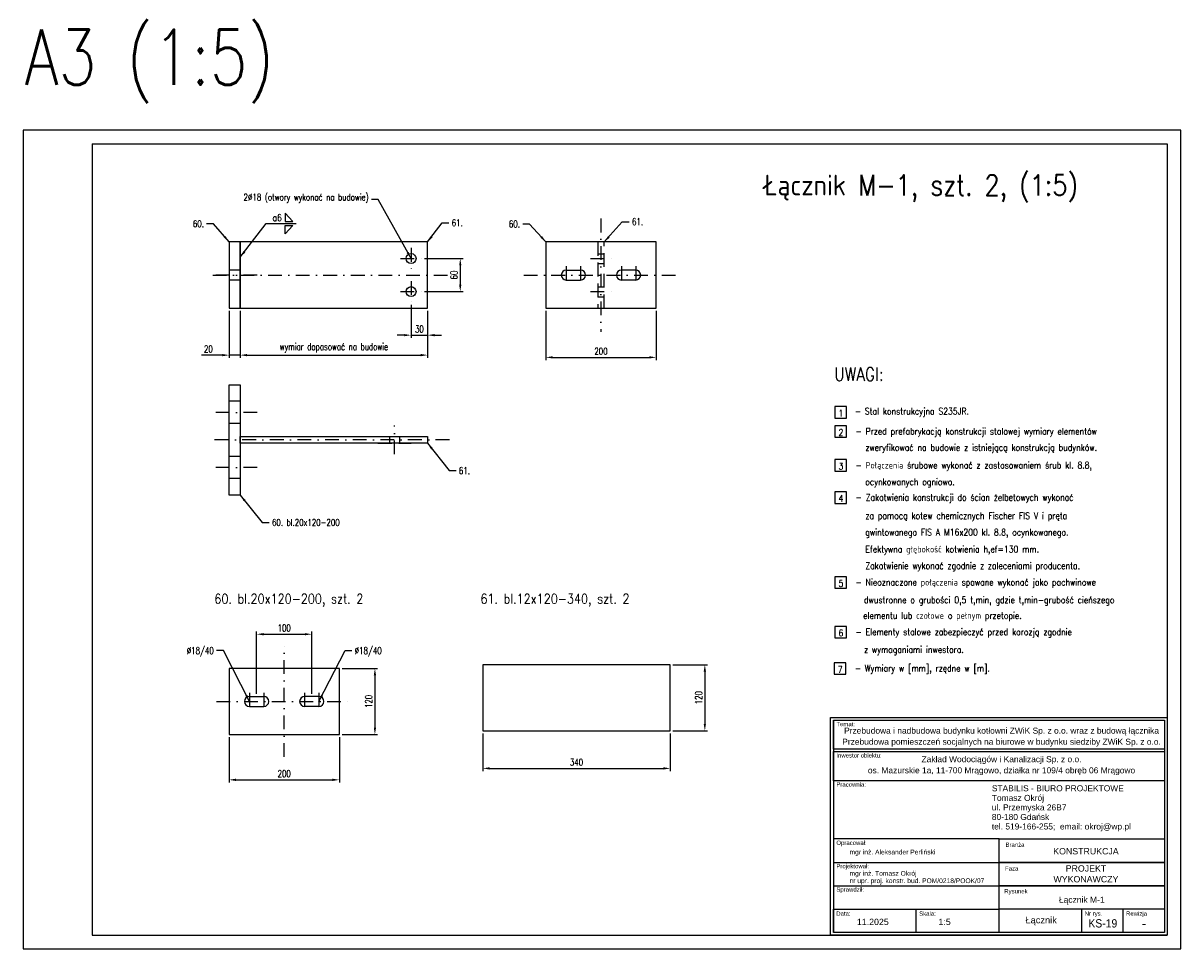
# Model space of a CAD drawing. Header units: centimetres. Extents: x 686402 to 1830517, y -1283654 to -666360.
# Tile 18 of 35: x 1766102 to 1768202, y -1066903 to -1065224. Entities that reach past the tile are written whole.
import ezdxf
from ezdxf.enums import TextEntityAlignment as Align

# ---------------------------------------------------------------- set-up
doc = ezdxf.new("R2010")
doc.units = ezdxf.units.CM
doc.header["$LTSCALE"] = 50
doc.header["$MEASUREMENT"] = 0
doc.linetypes.add('DASHDOT', pattern=[1, 0.5, -0.25, 0, -0.25])
doc.linetypes.add('DASHED', pattern=[0.75, 0.5, -0.25])
for name, color, linetype in [('0-Ramki', 2, 'Continuous'), ('5', 9, 'Continuous'), ('k_stal_niewid', 4, 'DASHED'), ('k_stal_opisy_5', 2, 'Continuous'), ('k_stal_osie', 1, 'DASHDOT'), ('k_stal_otwory', 1, 'DASHDOT'), ('k_stal_widok', 7, 'Continuous'), ('k_stal_wymiary', 3, 'Continuous')]:
    doc.layers.add(name, color=color, linetype=linetype)
doc.styles.add('MSE-200', font='romans.shx', dxfattribs={"width": 0.8, "height": 40})
doc.styles.add('ROMANS', font='ROMANS.SHX', dxfattribs={"width": 0.85})
doc.styles.add('standard2', font='ARIAL.TTF', dxfattribs={"height": 20})
doc.styles.add('TXT3', font='romans.shx', dxfattribs={"width": 0.75})
doc.dimstyles.new('Skala_1_5', dxfattribs={"dimscale": 5, "dimtxt": 2.5, "dimasz": 2.5, "dimexe": 1, "dimexo": 1, "dimgap": 1, "dimtad": 1, "dimdec": 0, "dimzin": 0, "dimdsep": 46, "dimtxsty": 'TXT3', "dimcen": 2.5, "dimadec": 0, "dimazin": 0, "dimtfac": 1, "dimtdec": 0, "dimtmove": 0, "dimatfit": 3, "dimfxl": 0, "dimtolj": 1, "dimtzin": 0, "dimarcsym": 0})

# ---------------------------------------------------------------- blocks, each defined once
blk = doc.blocks.new('*D1260')
at = {"layer": 'Defpoints', "color": 0}
for p in [(1766475.3, -1065741.1), (1766495.3, -1065741.1), (1766495.3, -1065826.3)]:
    blk.add_point(p, dxfattribs=at)
at = {"layer": 'k_stal_wymiary', "color": 0, "lineweight": -2}
for p, q in [((1766475.3, -1065746.1), (1766475.3, -1065831.3)), ((1766495.3, -1065746.1), (1766495.3, -1065831.3)), ((1766462.8, -1065826.3), (1766425.1, -1065826.3)), ((1766495.3, -1065826.3), (1766475.3, -1065826.3)), ((1766507.8, -1065826.3), (1766520.3, -1065826.3))]:
    blk.add_line(p, q, dxfattribs=at)
at = {"layer": 'k_stal_wymiary', "color": 0}
for points in [[(1766462.8, -1065824.2), (1766462.8, -1065828.4), (1766475.3, -1065826.3)], [(1766507.8, -1065824.2), (1766507.8, -1065828.4), (1766495.3, -1065826.3)]]:
    blk.add_solid(points, dxfattribs=at)
at = {"layer": 'k_stal_wymiary', "color": 0, "insert": (1766437.7, -1065815), "char_height": 12.5, "attachment_point": 5, "style": 'TXT3'}
blk.add_mtext('\\A1;20', dxfattribs=at)
blk = doc.blocks.new('*D1261')
at = {"layer": 'Defpoints', "color": 0}
for p in [(1766495.3, -1065741.1), (1766835.3, -1065741.1), (1766835.3, -1065826.3)]:
    blk.add_point(p, dxfattribs=at)
at = {"layer": 'k_stal_wymiary', "color": 0, "lineweight": -2}
for p, q in [((1766495.3, -1065746.1), (1766495.3, -1065831.3)), ((1766835.3, -1065746.1), (1766835.3, -1065831.3)), ((1766507.8, -1065826.3), (1766822.8, -1065826.3))]:
    blk.add_line(p, q, dxfattribs=at)
at = {"layer": 'k_stal_wymiary', "color": 0}
for points in [[(1766507.8, -1065824.2), (1766507.8, -1065828.4), (1766495.3, -1065826.3)], [(1766822.8, -1065824.2), (1766822.8, -1065828.4), (1766835.3, -1065826.3)]]:
    blk.add_solid(points, dxfattribs=at)
at = {"layer": 'k_stal_wymiary', "color": 0, "insert": (1766665.3, -1065813), "char_height": 12.5, "attachment_point": 5, "style": 'TXT3'}
blk.add_mtext('\\A1;wymiar dopasować na budowie', dxfattribs=at)
blk = doc.blocks.new('*D1262')
at = {"layer": 'Defpoints', "color": 0}
for p in [(1766805.3, -1065730.3), (1766835.3, -1065741.1), (1766835.3, -1065790.1)]:
    blk.add_point(p, dxfattribs=at)
at = {"layer": 'k_stal_wymiary', "color": 0, "lineweight": -2}
for p, q in [((1766805.3, -1065735.3), (1766805.3, -1065795.1)), ((1766835.3, -1065746.1), (1766835.3, -1065795.1)), ((1766792.8, -1065790.1), (1766780.3, -1065790.1)), ((1766805.3, -1065790.1), (1766835.3, -1065790.1)), ((1766847.8, -1065790.1), (1766860.3, -1065790.1))]:
    blk.add_line(p, q, dxfattribs=at)
at = {"layer": 'k_stal_wymiary', "color": 0}
for points in [[(1766792.8, -1065788), (1766792.8, -1065792.2), (1766805.3, -1065790.1)], [(1766847.8, -1065788), (1766847.8, -1065792.2), (1766835.3, -1065790.1)]]:
    blk.add_solid(points, dxfattribs=at)
at = {"layer": 'k_stal_wymiary', "color": 0, "insert": (1766820.3, -1065778.8), "char_height": 12.5, "attachment_point": 5, "style": 'TXT3'}
blk.add_mtext('\\A1;30', dxfattribs=at)
blk = doc.blocks.new('*D1263')
at = {"layer": 'Defpoints', "color": 0}
for p in [(1766824.5, -1065651.1), (1766824.5, -1065711.1), (1766894.5, -1065711.1)]:
    blk.add_point(p, dxfattribs=at)
at = {"layer": 'k_stal_wymiary', "color": 0, "lineweight": -2}
for p, q in [((1766829.5, -1065651.1), (1766899.5, -1065651.1)), ((1766894.5, -1065663.6), (1766894.5, -1065698.6)), ((1766829.5, -1065711.1), (1766899.5, -1065711.1))]:
    blk.add_line(p, q, dxfattribs=at)
at = {"layer": 'k_stal_wymiary', "color": 0}
for points in [[(1766892.5, -1065663.6), (1766896.6, -1065663.6), (1766894.5, -1065651.1)], [(1766892.5, -1065698.6), (1766896.6, -1065698.6), (1766894.5, -1065711.1)]]:
    blk.add_solid(points, dxfattribs=at)
at = {"layer": 'k_stal_wymiary', "color": 0, "insert": (1766883.3, -1065681.1), "char_height": 12.5, "attachment_point": 5, "rotation": 90, "style": 'TXT3'}
blk.add_mtext('\\A1;60', dxfattribs=at)
blk = doc.blocks.new('*D1264')
at = {"layer": 'Defpoints', "color": 0}
for p in [(1766935.4, -1066507.8), (1767275.4, -1066507.8), (1767275.4, -1066575.9)]:
    blk.add_point(p, dxfattribs=at)
at = {"layer": 'k_stal_wymiary', "color": 0, "lineweight": -2}
for p, q in [((1766935.4, -1066512.8), (1766935.4, -1066580.9)), ((1767275.4, -1066512.8), (1767275.4, -1066580.9)), ((1766947.9, -1066575.9), (1767262.9, -1066575.9))]:
    blk.add_line(p, q, dxfattribs=at)
at = {"layer": 'k_stal_wymiary', "color": 0}
for points in [[(1766947.9, -1066573.8), (1766947.9, -1066578), (1766935.4, -1066575.9)], [(1767262.9, -1066573.8), (1767262.9, -1066578), (1767275.4, -1066575.9)]]:
    blk.add_solid(points, dxfattribs=at)
at = {"layer": 'k_stal_wymiary', "color": 0, "insert": (1767105.4, -1066564.7), "char_height": 12.5, "attachment_point": 5, "style": 'TXT3'}
blk.add_mtext('\\A1;340', dxfattribs=at)
blk = doc.blocks.new('*D1265')
at = {"layer": 'Defpoints', "color": 0}
for p in [(1767275.4, -1066387.8), (1767275.4, -1066507.8), (1767338.2, -1066507.8)]:
    blk.add_point(p, dxfattribs=at)
at = {"layer": 'k_stal_wymiary', "color": 0, "lineweight": -2}
for p, q in [((1767280.4, -1066387.8), (1767343.2, -1066387.8)), ((1767338.2, -1066400.3), (1767338.2, -1066495.3)), ((1767280.4, -1066507.8), (1767343.2, -1066507.8))]:
    blk.add_line(p, q, dxfattribs=at)
at = {"layer": 'k_stal_wymiary', "color": 0}
for points in [[(1767336.1, -1066400.3), (1767340.2, -1066400.3), (1767338.2, -1066387.8)], [(1767336.1, -1066495.3), (1767340.2, -1066495.3), (1767338.2, -1066507.8)]]:
    blk.add_solid(points, dxfattribs=at)
at = {"layer": 'k_stal_wymiary', "color": 0, "insert": (1767326.9, -1066447.8), "char_height": 12.5, "attachment_point": 5, "rotation": 90, "style": 'TXT3'}
blk.add_mtext('\\A1;120', dxfattribs=at)
blk = doc.blocks.new('*D1266')
at = {"layer": 'Defpoints', "color": 0}
for p in [(1766675.2, -1066394.5), (1766675.2, -1066514.5), (1766739.7, -1066514.5)]:
    blk.add_point(p, dxfattribs=at)
at = {"layer": 'k_stal_wymiary', "color": 0, "lineweight": -2}
for p, q in [((1766680.2, -1066394.5), (1766744.7, -1066394.5)), ((1766739.7, -1066407), (1766739.7, -1066502)), ((1766680.2, -1066514.5), (1766744.7, -1066514.5))]:
    blk.add_line(p, q, dxfattribs=at)
at = {"layer": 'k_stal_wymiary', "color": 0}
for points in [[(1766737.7, -1066407), (1766741.8, -1066407), (1766739.7, -1066394.5)], [(1766737.7, -1066502), (1766741.8, -1066502), (1766739.7, -1066514.5)]]:
    blk.add_solid(points, dxfattribs=at)
at = {"layer": 'k_stal_wymiary', "color": 0, "insert": (1766728.5, -1066454.5), "char_height": 12.5, "attachment_point": 5, "rotation": 90, "style": 'TXT3'}
blk.add_mtext('\\A1;120', dxfattribs=at)
blk = doc.blocks.new('*D1267')
at = {"layer": 'Defpoints', "color": 0}
for p in [(1766475.2, -1066514.5), (1766675.2, -1066514.5), (1766675.2, -1066596.7)]:
    blk.add_point(p, dxfattribs=at)
at = {"layer": 'k_stal_wymiary', "color": 0, "lineweight": -2}
for p, q in [((1766475.2, -1066519.5), (1766475.2, -1066601.7)), ((1766675.2, -1066519.5), (1766675.2, -1066601.7)), ((1766487.7, -1066596.7), (1766662.7, -1066596.7))]:
    blk.add_line(p, q, dxfattribs=at)
at = {"layer": 'k_stal_wymiary', "color": 0}
for points in [[(1766487.7, -1066594.6), (1766487.7, -1066598.8), (1766475.2, -1066596.7)], [(1766662.7, -1066594.6), (1766662.7, -1066598.8), (1766675.2, -1066596.7)]]:
    blk.add_solid(points, dxfattribs=at)
at = {"layer": 'k_stal_wymiary', "color": 0, "insert": (1766575.2, -1066585.4), "char_height": 12.5, "attachment_point": 5, "style": 'TXT3'}
blk.add_mtext('\\A1;200', dxfattribs=at)
blk = doc.blocks.new('*D1268')
at = {"layer": 'Defpoints', "color": 0}
for p in [(1766625.2, -1066332.6), (1766525.2, -1066445.5), (1766625.2, -1066445.5)]:
    blk.add_point(p, dxfattribs=at)
at = {"layer": 'k_stal_wymiary', "color": 0, "lineweight": -2}
for p, q in [((1766525.2, -1066440.5), (1766525.2, -1066327.6)), ((1766537.7, -1066332.6), (1766612.7, -1066332.6)), ((1766625.2, -1066440.5), (1766625.2, -1066327.6))]:
    blk.add_line(p, q, dxfattribs=at)
at = {"layer": 'k_stal_wymiary', "color": 0}
for points in [[(1766537.7, -1066330.5), (1766537.7, -1066334.6), (1766525.2, -1066332.6)], [(1766612.7, -1066330.5), (1766612.7, -1066334.6), (1766625.2, -1066332.6)]]:
    blk.add_solid(points, dxfattribs=at)
at = {"layer": 'k_stal_wymiary', "color": 0, "insert": (1766575.2, -1066321.3), "char_height": 12.5, "attachment_point": 5, "style": 'TXT3'}
blk.add_mtext('\\A1;100', dxfattribs=at)
blk = doc.blocks.new('*D1270')
at = {"layer": 'Defpoints', "color": 0}
for p in [(1767049.8, -1065741.1), (1767249.8, -1065741.1), (1767249.8, -1065830.4)]:
    blk.add_point(p, dxfattribs=at)
at = {"layer": 'k_stal_wymiary', "color": 0, "lineweight": -2}
for p, q in [((1767049.8, -1065746.1), (1767049.8, -1065835.4)), ((1767249.8, -1065746.1), (1767249.8, -1065835.4)), ((1767062.3, -1065830.4), (1767237.3, -1065830.4))]:
    blk.add_line(p, q, dxfattribs=at)
at = {"layer": 'k_stal_wymiary', "color": 0}
for points in [[(1767062.3, -1065828.3), (1767062.3, -1065832.5), (1767049.8, -1065830.4)], [(1767237.3, -1065828.3), (1767237.3, -1065832.5), (1767249.8, -1065830.4)]]:
    blk.add_solid(points, dxfattribs=at)
at = {"layer": 'k_stal_wymiary', "color": 0, "insert": (1767149.8, -1065819.2), "char_height": 12.5, "attachment_point": 5, "style": 'TXT3'}
blk.add_mtext('\\A1;200', dxfattribs=at)

msp = doc.modelspace()

# ---------------------------------------------------------------- linework, layer by layer
at = {"layer": '0-Ramki', "color": 1}
for p, q in [((1766226.6, -1065443.2), (1766226.6, -1066878.2)), ((1766226.6, -1065443.2), (1768176.6, -1065443.2)), ((1768176.6, -1065443.2), (1768176.6, -1066878.2)), ((1766226.6, -1066878.2), (1768176.6, -1066878.2))]:
    msp.add_line(p, q, dxfattribs=at)
at = {"layer": '0-Ramki', "color": 2}
for p, q in [((1767571.3, -1066488.6), (1767571.3, -1066873.4)), ((1768171.8, -1066488.6), (1768171.8, -1066873.4)), ((1767872.1, -1066704), (1767571.3, -1066704)), ((1767571.3, -1066704), (1767571.3, -1066831)), ((1767872.1, -1066831), (1767872.1, -1066704)), ((1767571.3, -1066746.4), (1767872.1, -1066746.4)), ((1767571.3, -1066788.7), (1767872.1, -1066788.7)), ((1767872.1, -1066788.7), (1768171.8, -1066788.7)), ((1767571.3, -1066831), (1767872.1, -1066831)), ((1767571.3, -1066873.4), (1767571.3, -1066831)), ((1767721.7, -1066873.4), (1767721.7, -1066831)), ((1767872.1, -1066873.4), (1767872.1, -1066831)), ((1768021.9, -1066873.4), (1768021.9, -1066831)), ((1768096.8, -1066873.4), (1768096.8, -1066831)), ((1768171.8, -1066831), (1768171.8, -1066873.4)), ((1768171.8, -1066873.4), (1767571.3, -1066873.4))]:
    msp.add_line(p, q, dxfattribs=at)
at = {"layer": '0-Ramki', "color": 1}
msp.add_lwpolyline([(1767566.4, -1066483.7), (1768176.6, -1066483.7), (1768176.6, -1066878.2), (1767566.4, -1066878.2)], close=True, dxfattribs=at)
at = {"layer": '0-Ramki', "color": 2}
for points in [[(1767571.3, -1066488.6), (1768171.8, -1066488.6), (1768171.8, -1066541.3), (1767571.3, -1066541.3)], [(1767571.3, -1066545.5), (1768171.8, -1066545.5), (1768171.8, -1066598.2), (1767571.3, -1066598.2)], [(1767872.1, -1066704), (1768171.8, -1066704), (1768171.8, -1066746.4), (1767872.1, -1066746.4)], [(1767872.1, -1066746.4), (1768171.8, -1066746.4), (1768171.8, -1066788.7), (1767872.1, -1066788.7)], [(1767872.1, -1066788.7), (1768171.8, -1066788.7), (1768171.8, -1066831), (1767872.1, -1066831)]]:
    msp.add_lwpolyline(points, close=True, dxfattribs=at)
at = {"layer": '5'}
for points in [[(1767574.2, -1065940.4), (1767595.2, -1065940.4), (1767595.2, -1065919.5), (1767574.2, -1065919.5)], [(1767574.2, -1065975.4), (1767595.2, -1065975.4), (1767595.2, -1065954.4), (1767574.2, -1065954.4)], [(1767574.2, -1066036.8), (1767595.2, -1066036.8), (1767595.2, -1066015.9), (1767574.2, -1066015.9)], [(1767574.2, -1066095.2), (1767595.2, -1066095.2), (1767595.2, -1066074.3), (1767574.2, -1066074.3)], [(1767574.2, -1066249.2), (1767595.2, -1066249.2), (1767595.2, -1066228.3), (1767574.2, -1066228.3)], [(1767574.2, -1066339.2), (1767595.2, -1066339.2), (1767595.2, -1066318.3), (1767574.2, -1066318.3)], [(1767572.8, -1066405.1), (1767593.7, -1066405.1), (1767593.7, -1066384.2), (1767572.8, -1066384.2)]]:
    msp.add_lwpolyline(points, close=True, dxfattribs=at)
at = {"layer": 'Defpoints'}
msp.add_lwpolyline([(1766101.6, -1066903.2), (1768201.6, -1066903.2), (1768201.6, -1065418.2), (1766101.6, -1065418.2)], close=True, dxfattribs=at)
at = {"layer": 'k_stal_niewid'}
for p, q in [((1767143.8, -1065642.4), (1767155.8, -1065642.4)), ((1767143.8, -1065660.4), (1767155.8, -1065660.4)), ((1766495.3, -1065672.1), (1766475.3, -1065672.1)), ((1766495.3, -1065690.1), (1766475.3, -1065690.1)), ((1767143.8, -1065702.4), (1767155.8, -1065702.4)), ((1767143.8, -1065720.4), (1767155.8, -1065720.4)), ((1766495.3, -1065910.1), (1766475.3, -1065910.1)), ((1766495.3, -1065950.1), (1766475.3, -1065950.1)), ((1766766.3, -1065974.1), (1766766.3, -1065986.1)), ((1766784.3, -1065974.1), (1766784.3, -1065986.1)), ((1766745.3, -1065986.1), (1766805.3, -1065986.1)), ((1766495.3, -1066010.1), (1766475.3, -1066010.1)), ((1766495.3, -1066050.1), (1766475.3, -1066050.1))]:
    msp.add_line(p, q, dxfattribs=at)
msp.add_lwpolyline([(1767143.8, -1065741.1), (1767155.8, -1065741.1), (1767155.8, -1065621.1), (1767143.8, -1065621.1)], close=True, dxfattribs=at)
at = {"layer": 'k_stal_osie'}
for p, q in [((1767149.8, -1065578.6), (1767149.8, -1065784.2)), ((1766445.7, -1065681.1), (1766872.1, -1065681.1)), ((1767009.6, -1065681.1), (1767289.9, -1065681.1)), ((1766874.8, -1065980.1), (1766445.4, -1065980.1)), ((1766575.2, -1066554.9), (1766575.2, -1066354.1)), ((1766452.4, -1066454.5), (1766698, -1066454.5))]:
    msp.add_line(p, q, dxfattribs=at)
at = {"layer": 'k_stal_otwory'}
for p, q in [((1766805.3, -1065631.9), (1766805.3, -1065670.3)), ((1766786.1, -1065651.1), (1766824.5, -1065651.1)), ((1767086.8, -1065665.2), (1767086.8, -1065697)), ((1767112.8, -1065665.2), (1767112.8, -1065697)), ((1767130.6, -1065651.1), (1767169, -1065651.1)), ((1767186.8, -1065665.2), (1767186.8, -1065697)), ((1767212.8, -1065665.2), (1767212.8, -1065697)), ((1766526.2, -1065681.1), (1766445.7, -1065681.1)), ((1766805.3, -1065691.9), (1766805.3, -1065730.3)), ((1766786.1, -1065711.1), (1766824.5, -1065711.1)), ((1767130.6, -1065711.1), (1767169, -1065711.1)), ((1766526.2, -1065930.1), (1766445.7, -1065930.1)), ((1766775.3, -1066006), (1766775.3, -1065954.2)), ((1766526.2, -1066030.1), (1766445.7, -1066030.1)), ((1766512.2, -1066438.6), (1766512.2, -1066470.4)), ((1766538.2, -1066438.6), (1766538.2, -1066470.4)), ((1766612.2, -1066438.6), (1766612.2, -1066470.4)), ((1766638.2, -1066438.6), (1766638.2, -1066470.4))]:
    msp.add_line(p, q, dxfattribs=at)
at = {"layer": 'k_stal_widok'}
for p, q in [((1767086.8, -1065672.1), (1767112.8, -1065672.1)), ((1767212.8, -1065672.1), (1767186.8, -1065672.1)), ((1767086.8, -1065690.1), (1767112.8, -1065690.1)), ((1767212.8, -1065690.1), (1767186.8, -1065690.1)), ((1766835.3, -1065974.1), (1766835.3, -1065986.1)), ((1766512.2, -1066445.5), (1766538.2, -1066445.5)), ((1766512.2, -1066463.5), (1766538.2, -1066463.5)), ((1766638.2, -1066445.5), (1766612.2, -1066445.5)), ((1766638.2, -1066463.5), (1766612.2, -1066463.5))]:
    msp.add_line(p, q, dxfattribs=at)
for points in [[(1766475.3, -1065741.1), (1766495.3, -1065741.1), (1766495.3, -1065621.1), (1766475.3, -1065621.1)], [(1766495.3, -1065741.1), (1766835.3, -1065741.1), (1766835.3, -1065621.1), (1766495.3, -1065621.1)], [(1767049.8, -1065741.1), (1767249.8, -1065741.1), (1767249.8, -1065621.1), (1767049.8, -1065621.1)], [(1766475.3, -1065880.1), (1766495.3, -1065880.1), (1766495.3, -1066080.1), (1766475.3, -1066080.1)], [(1766475.2, -1066514.5), (1766675.2, -1066514.5), (1766675.2, -1066394.5), (1766475.2, -1066394.5)], [(1766935.4, -1066507.8), (1767275.4, -1066507.8), (1767275.4, -1066387.8), (1766935.4, -1066387.8)]]:
    msp.add_lwpolyline(points, close=True, dxfattribs=at)
msp.add_lwpolyline([(1766835.3, -1065986.1), (1766495.3, -1065986.1), (1766495.3, -1065974.1), (1766835.3, -1065974.1)], dxfattribs=at)
for centre in [(1766805.3, -1065651.1), (1766805.3, -1065711.1)]:
    msp.add_circle(centre, 9, dxfattribs=at)
for centre, start, end in [((1767086.8, -1065681.1), 90, 270), ((1767112.8, -1065681.1), 270, 90), ((1767186.8, -1065681.1), 90, 270), ((1767212.8, -1065681.1), 270, 90), ((1766512.2, -1066454.5), 90, 270), ((1766538.2, -1066454.5), 270, 90), ((1766612.2, -1066454.5), 90, 270), ((1766638.2, -1066454.5), 270, 90)]:
    msp.add_arc(centre, 9, start, end, dxfattribs=at)
at = {"layer": 'k_stal_wymiary'}
for p, q in [((1766576.8, -1065568.8), (1766576.8, -1065583.8)), ((1766576.8, -1065568.8), (1766590.8, -1065583.8)), ((1766542.6, -1065587.6), (1766596.9, -1065587.6)), ((1766576.8, -1065583.8), (1766576.8, -1065583.8)), ((1766576.8, -1065583.8), (1766590.8, -1065583.8)), ((1766576.8, -1065606.3), (1766576.8, -1065591.3)), ((1766576.8, -1065591.3), (1766576.8, -1065591.3)), ((1766576.8, -1065591.3), (1766590.8, -1065591.3)), ((1766576.8, -1065606.3), (1766590.8, -1065591.3))]:
    msp.add_line(p, q, dxfattribs=at)

# ---------------------------------------------------------------- texts
at = {"layer": '0-Ramki', "color": 1, "style": 'standard2'}
for s, height, p in [('Temat:', 7.78, (1767576.8, -1066495.5)), ('Inwestor obiektu:', 7.784, (1767576.8, -1066552.3)), ('Pracownia:', 7.78, (1767576.8, -1066605)), ('STABILIS - BIURO PROJEKTOWE', 10.897, (1767858.8, -1066612)), ('Tomasz Okrój', 10.897, (1767858.8, -1066629.4)), ('ul. Przemyska 26B7', 10.897, (1767858.8, -1066646.7)), ('80-180 Gdańsk', 10.897, (1767858.8, -1066664)), ('tel. 519-166-255;  email: okroj@wp.pl', 10.897, (1767858.8, -1066681.3)), ('Opracował:', 7.78, (1767576.8, -1066710.9)), ('mgr inż. Aleksander Perliński', 8.649, (1767600.7, -1066727.7)), ('Projektował:', 7.784, (1767576.8, -1066753.2)), ('mgr inż. Tomasz Okrój', 8.649, (1767600.7, -1066766.4)), ('nr upr. proj. konstr. bud. POM/0218/POOK/07', 8.649, (1767600.7, -1066779.7)), ('Sprawdził:', 7.78, (1767576.8, -1066795.6)), ('Data:', 7.78, (1767576.6, -1066839.3)), ('Skala:', 7.78, (1767727, -1066839.3)), ('Nr rys.', 7.78, (1768027.2, -1066839.3)), ('Rewizja', 7.78, (1768102.2, -1066839.3))]:
    msp.add_text(s, height=height, rotation=360, dxfattribs=at).set_placement(p, align=Align.MIDDLE_LEFT)
for s, height, p in [('Branża', 7.78, (1767900.8, -1066714.4)), ('KONSTRUKCJA', 11.416, (1768029.5, -1066726.2)), ('Faza', 7.78, (1767894.8, -1066757.3)), ('PROJEKT', 11.42, (1768029.5, -1066757.4)), ('WYKONAWCZY', 11.42, (1768029.5, -1066776.9)), ('Rysunek', 7.78, (1767902.5, -1066798.7)), ('Łącznik M-1', 11, (1768021.9, -1066814.2)), ('11.2025', 11.42, (1767642.9, -1066854.4)), ('1:5', 11.42, (1767773.1, -1066854.4)), ('Łącznik', 12, (1767948.3, -1066851)), ('-', 18.2, (1768135, -1066857))]:
    msp.add_text(s, height=height, rotation=360, dxfattribs=at).set_placement(p, align=Align.MIDDLE_CENTER)
at = {"layer": '0-Ramki', "color": 1, "style": 'standard2', "width": 0.9}
msp.add_text('KS-19', height=15, rotation=360, dxfattribs=at).set_placement((1768060.1, -1066857), align=Align.MIDDLE_CENTER)
at = {"layer": '0-Ramki', "color": 1, "width": 668.2, "attachment_point": 2, "style": 'standard2'}
for s, insert, char_height in [('{\\fArial|b0|i0|c238|p34;Przebudowa i nadbudowa budynku kotłowni ZWiK Sp. z o.o. wraz z budową łącznika}', (1767876.4, -1066502), 10.8973), ('{\\fArial|b0|i0|c238|p34;Przebudowa pomieszczeń socjalnych na biurowe w budynku siedziby ZWiK Sp. z o.o.}', (1767876.4, -1066522.1), 10.8973), ('{\\fArial|b0|i0|c238|p34;Zakład Wodociągów i Kanalizacji Sp. z o.o.}', (1767876.4, -1066553.8), 10.897), ('{\\fArial|b0|i0|c238|p34;os. Mazurskie 1a, 11-700 Mrągowo, działka nr 109/4 obręb 06 Mrągowo}', (1767876.4, -1066574), 10.897)]:
    msp.add_mtext(s, dxfattribs=dict(at, insert=insert, char_height=char_height))
at = {"layer": '5', "style": 'ROMANS', "width": 0.85}
for s, p in [('- Stal konstrukcyjna S235JR. ', (1767610.1, -1065934.1)), ('- Przed prefabrykacją konstrukcji stalowej wymiary elementów ', (1767611.6, -1065970.5)), ('zweryfikować na budowie z istniejącą konstrukcją budynków.', (1767629.3, -1065999.8)), ('- Połączenia śrubowe wykonać z zastosowaniem śrub kl. 8.8, ', (1767611.6, -1066032)), ('ocynkowanych ogniowo. ', (1767629.3, -1066062.1)), ('- Zakotwienia konstrukcji do ścian żelbetowych wykonać', (1767611.6, -1066090.4)), ('za pomocą kotew chemicznych Fischer FIS V i pręta', (1767629.3, -1066123.6)), ('gwintowanego FIS A M16x200 kl. 8.8, ocynkowanego.', (1767629.3, -1066153.6)), ('Efektywna głębokość kotwienia h,ef=130 mm.', (1767629.3, -1066184.3)), ('Zakotwienie wykonać zgodnie z zaleceniami producenta.', (1767629.3, -1066214.3)), ('- Nieoznaczone połączenia spawane wykonać jako pachwinowe', (1767611.6, -1066244.3)), ('  dwustronne o grubości 0,5 t,min, gdzie t,min-grubość cieńszego', (1767612.9, -1066276.4)), ('  elementu lub czołowe o pełnym przetopie. ', (1767611.6, -1066304.7)), ('- Elementy stalowe zabezpieczyć przed korozją zgodnie ', (1767611.6, -1066334.3)), ('  z wymaganiami inwestora.', (1767612.9, -1066366.4)), ('- Wymiary w [mm], rzędne w [m].', (1767610.1, -1066400.3))]:
    msp.add_text(s, height=11.97, dxfattribs=at).set_placement(p)
for tag, p in [('1', (1767585.1, -1065937.6)), ('2', (1767585.1, -1065972.5)), ('3', (1767585.1, -1066034)), ('4', (1767585.1, -1066092.4)), ('5', (1767585.1, -1066246.3)), ('6', (1767585.1, -1066336.3)), ('7', (1767583.7, -1066402.3))]:
    msp.add_attdef(tag, text='1', height=12, dxfattribs=at).set_placement(p, align=Align.CENTER)
at = {"layer": 'k_stal_opisy_5', "ltscale": 0.6, "style": 'ROMANS', "width": 0.85}
msp.add_text('Łącznik M-1, szt. 2, (1:5)', height=37.5, dxfattribs=at).set_placement((1767445.5, -1065536.6))
at = {"layer": 'k_stal_opisy_5', "color": 2, "style": 'ROMANS', "width": 0.85}
msp.add_text('UWAGI:', height=23.94, dxfattribs=at).set_placement((1767572.7, -1065873))
at = {"layer": 'k_stal_widok', "style": 'MSE-200', "width": 0.8}
msp.add_text('A3 (1:5)', height=100, dxfattribs=at).set_placement((1766104.3, -1065335.8))
at = {"layer": 'k_stal_wymiary'}
for s, height, style, width, p in [('a6', 12.5, 'MSE-200', 0.8, (1766554.1, -1065583.1)), ('60. bl.20x120-200, szt. 2', 17.5, 'ROMANS', 0.85, (1766448.5, -1066276.9)), ('61. bl.12x120-340, szt. 2', 17.5, 'ROMANS', 0.85, (1766931.2, -1066276.9))]:
    msp.add_text(s, height=height, dxfattribs=dict(at, style=style, width=width)).set_placement(p)
at = {"layer": 'k_stal_wymiary', "char_height": 12.5, "style": 'TXT3'}
for s, insert, attachment_point in [('\\A1;2%%c18 (otwory wykonać na budowie)', (1766728.4, -1065550.2), 9), ('\\A1;%%c18/40', (1766447.4, -1066356), 3), ('\\A1;%%c18/40', (1766703, -1066356), 1)]:
    msp.add_mtext(s, dxfattribs=dict(at, insert=insert, attachment_point=attachment_point))
for s, insert, width, attachment_point in [('\\A1;60.', (1766429.5, -1065594.4), 60, 9), ('\\A1;61.', (1766879.1, -1065580.1), 61, 1), ('\\A1;61.', (1767206, -1065578.1), 60, 1), ('\\A1;60.', (1767002.8, -1065594.8), 60, 9), ('\\A1;61.', (1766892, -1066029.6), 61, 1), ('\\A1;60. bl.20x120-200', (1766552.9, -1066123.6), 142.059, 1)]:
    msp.add_mtext(s, dxfattribs=dict(at, insert=insert, width=width, attachment_point=attachment_point))

# ---------------------------------------------------------------- dimensions: what is measured, and where the dimension line sits
at = {"layer": 'k_stal_wymiary'}
for base, p1, p2, picture, middle in [((1766894.5, -1065711.1), (1766824.5, -1065651.1), (1766824.5, -1065711.1), '*D1263', (1766883.3, -1065681.1)), ((1766739.7, -1066514.5), (1766675.2, -1066394.5), (1766675.2, -1066514.5), '*D1266', (1766728.5, -1066454.5)), ((1767338.2, -1066507.8), (1767275.4, -1066387.8), (1767275.4, -1066507.8), '*D1265', (1767326.9, -1066447.8))]:
    dim = msp.add_linear_dim(base=base, p1=p1, p2=p2, angle=90, dimstyle='Skala_1_5', dxfattribs=at)
    dim.commit()
    dim.dimension.update_dxf_attribs({"geometry": picture, "text_midpoint": middle})
for base, p1, p2, picture, middle in [((1766495.3, -1065826.3), (1766475.3, -1065741.1), (1766495.3, -1065741.1), '*D1260', (1766437.7, -1065826.3)), ((1766675.2, -1066596.7), (1766475.2, -1066514.5), (1766675.2, -1066514.5), '*D1267', (1766575.2, -1066596.7))]:
    dim = msp.add_linear_dim(base=base, p1=p1, p2=p2, dimstyle='Skala_1_5', dxfattribs=at)
    dim.commit()
    dim.dimension.update_dxf_attribs({"geometry": picture, "text_midpoint": middle, "dimtype": 160})
dim = msp.add_linear_dim(base=(1766835.3, -1065826.3), p1=(1766495.3, -1065741.1), p2=(1766835.3, -1065741.1), text='wymiar dopasować na budowie', dimstyle='Skala_1_5', dxfattribs=at)
dim.commit()
dim.dimension.update_dxf_attribs({"geometry": '*D1261', "text_midpoint": (1766665.3, -1065813)})
for base, p1, p2, picture, middle in [((1766835.3, -1065790.1), (1766805.3, -1065730.3), (1766835.3, -1065741.1), '*D1262', (1766820.3, -1065778.8)), ((1767249.8, -1065830.4), (1767049.8, -1065741.1), (1767249.8, -1065741.1), '*D1270', (1767149.8, -1065819.2)), ((1766625.2, -1066332.6), (1766525.2, -1066445.5), (1766625.2, -1066445.5), '*D1268', (1766575.2, -1066321.3)), ((1767275.4, -1066575.9), (1766935.4, -1066507.8), (1767275.4, -1066507.8), '*D1264', (1767105.4, -1066564.7))]:
    dim = msp.add_linear_dim(base=base, p1=p1, p2=p2, dimstyle='Skala_1_5', dxfattribs=at)
    dim.commit()
    dim.dimension.update_dxf_attribs({"geometry": picture, "text_midpoint": middle})

# ---------------------------------------------------------------- leaders
at = {"layer": 'k_stal_wymiary', "annotation_type": 0, "has_hookline": 1}
for points, hookline_direction, text_width in [([(1766805.3, -1065651.1), (1766745.9, -1065544), (1766733.4, -1065544)], 1, 253.1), ([(1766475.3, -1065621.1), (1766447, -1065588.2), (1766434.5, -1065588.2)], 1, 18.8), ([(1766835.3, -1065621.1), (1766861.6, -1065586.3), (1766874.1, -1065586.3)], 0, 17), ([(1767049.8, -1065621.1), (1767020.3, -1065588.6), (1767007.8, -1065588.6)], 1, 18.8), ([(1767155.8, -1065621.1), (1767188.5, -1065584.3), (1767201, -1065584.3)], 0, 17), ([(1766835.3, -1065986.1), (1766874.5, -1066035.8), (1766887, -1066035.8)], 0, 17), ([(1766495.3, -1066080.1), (1766535.4, -1066129.8), (1766547.9, -1066129.8)], 0, 133.5), ([(1766512.2, -1066454.5), (1766464.9, -1066362.2), (1766452.4, -1066362.2)], 1, 49.6), ([(1766638.2, -1066454.5), (1766685.5, -1066362.2), (1766698, -1066362.2)], 0, 49.6)]:
    msp.add_leader(points, dimstyle='Skala_1_5', override={"dimgap": 1, "dimtad": 0}, dxfattribs=dict(at, hookline_direction=hookline_direction, text_width=text_width))
at = {"layer": 'k_stal_wymiary'}
msp.add_leader([(1766495.3, -1065648.8), (1766542.6, -1065587.6)], dimstyle='Skala_1_5', override={"dimgap": 1, "dimtad": 0}, dxfattribs=at)

doc.saveas('drawing.dxf')
